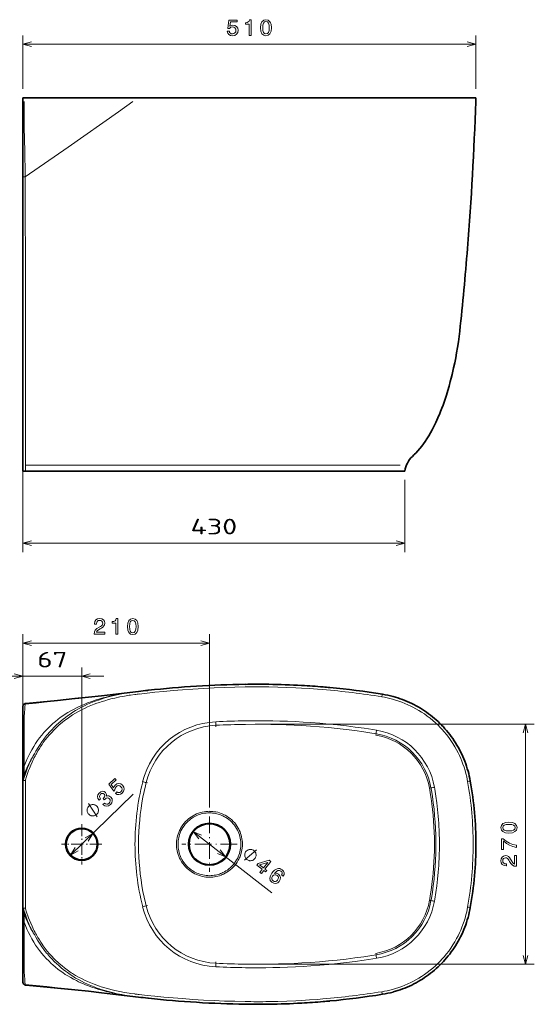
# Model space of a CAD drawing. Extents: x 16 to 393, y 34 to 263.
# Tile 2 of 3: x 154 to 270, y 34 to 256. Entities that reach past the tile are written whole.
import ezdxf
from ezdxf.enums import TextEntityAlignment as Align

# ---------------------------------------------------------------- set-up
doc = ezdxf.new("R2010")
doc.units = 0
doc.linetypes.add('DASHDOT', pattern=[18.5, 12, -3, 0.5, -3])
doc.layers.get('0').update_dxf_attribs({"lineweight": 13})
doc.styles.get("Standard").update_dxf_attribs({"font": 'isocp.shx'})

# ---------------------------------------------------------------- blocks, each defined once
blk = doc.blocks.new('BLOCK23')
at = {"color": 7, "lineweight": 13}
for p, q in [((155.11, 76.31), (155.11, 96.54)), ((168.35, 63.29), (168.35, 96.54)), ((150.11, 94.54), (173.35, 94.54))]:
    blk.add_line(p, q, dxfattribs=at)
for points in [[(153.18, 94.02), (155.11, 94.54), (153.18, 95.06)], [(170.28, 95.06), (168.35, 94.54), (170.28, 94.02)]]:
    blk.add_lwpolyline(points, dxfattribs=at)
blk.add_text('67', height=3.5, dxfattribs=at).set_placement((158.34, 96.54), (165.12, 96.54), align=Align.FIT)
blk = doc.blocks.new('BLOCK27')
at = {"color": 7, "lineweight": 13, "ltscale": 0.47101}
blk.add_line((155.11, 141.33), (155.11, 122.49), dxfattribs=at)
at = {"color": 7, "lineweight": 13, "ltscale": 0.406203}
blk.add_line((241.09, 138.73), (241.09, 122.49), dxfattribs=at)
at = {"color": 7, "lineweight": 13}
blk.add_line((155.11, 124.49), (241.09, 124.49), dxfattribs=at)
for points in [[(157.04, 125), (155.11, 124.49), (157.04, 123.97)], [(239.16, 123.97), (241.09, 124.49), (239.16, 125)]]:
    blk.add_lwpolyline(points, dxfattribs=at)
blk.add_text('430', height=3.5, dxfattribs=at).set_placement((192.85, 126.49), (203.36, 126.49), align=Align.FIT)

msp = doc.modelspace()

# ---------------------------------------------------------------- linework, layer by layer
at = {"color": 7, "lineweight": 13, "ltscale": 0.301789}
for p, q in [((154.89, 240.27), (154.89, 252.34)), ((256.9, 240.27), (256.9, 252.34))]:
    msp.add_line(p, q, dxfattribs=at)
at = {"color": 7, "lineweight": 13}
for p, q in [((154.89, 250.34), (256.9, 250.34)), ((239.82, 155.63), (155.61, 155.63)), ((154.89, 72.27), (154.89, 117.55)), ((196.9, 78.52), (196.9, 117.55)), ((154.89, 115.55), (196.9, 115.55)), ((154.89, 72.27), (154.89, 109.55)), ((207.8, 97.27), (270.05, 97.27)), ((207.8, 97.27), (270.05, 97.27)), ((268.05, 43.28), (268.05, 97.27)), ((193.27, 73.1), (210.96, 59.32)), ((207.8, 43.28), (270.05, 43.28))]:
    msp.add_line(p, q, dxfattribs=at)
at = {"color": 7, "lineweight": 35}
for p, q in [((154.89, 238.27), (256.9, 238.27)), ((154.89, 220.46), (154.89, 158.53)), ((154.89, 154.27), (238.89, 154.27)), ((238.89, 154.27), (155.49, 154.27)), ((214.89, 154.27), (155.49, 154.27)), ((214.89, 154.27), (238.89, 154.27))]:
    msp.add_line(p, q, dxfattribs=at)
at = {"color": 7, "lineweight": 35, "ltscale": 0.036473}
msp.add_line((154.89, 236.81), (154.89, 238.27), dxfattribs=at)
at = {"color": 7, "lineweight": 35, "ltscale": 0.021171}
msp.add_line((256.87, 237.42), (256.9, 238.27), dxfattribs=at)
at = {"color": 7, "lineweight": 35, "ltscale": 0.411931}
msp.add_line((154.89, 220.46), (154.89, 236.94), dxfattribs=at)
at = {"color": 7, "lineweight": 35, "ltscale": 0.041574}
msp.add_line((154.89, 156.86), (154.89, 158.53), dxfattribs=at)
at = {"color": 7, "lineweight": 35, "ltscale": 0.00917}
msp.add_line((154.89, 158.53), (154.89, 158.16), dxfattribs=at)
at = {"color": 7, "lineweight": 35, "ltscale": 0.036585}
msp.add_line((154.89, 155.4), (154.89, 156.86), dxfattribs=at)
at = {"color": 7, "lineweight": 35, "ltscale": 0.028221}
msp.add_line((154.89, 155.4), (154.89, 154.27), dxfattribs=at)
at = {"color": 7, "lineweight": 13, "ltscale": 4.35695e-05}
msp.add_line((155.47, 156.42), (155.47, 156.43), dxfattribs=at)
at = {"color": 7, "lineweight": 13, "ltscale": 0.028221}
msp.add_line((155.49, 155.4), (155.49, 154.27), dxfattribs=at)
at = {"color": 7, "lineweight": 35, "ltscale": 0.015}
msp.add_line((155.49, 154.27), (154.89, 154.27), dxfattribs=at)
at = {"color": 7, "lineweight": 13, "ltscale": 2.13623e-05}
msp.add_line((161.48, 154.27), (161.48, 154.27), dxfattribs=at)
at = {"color": 7, "lineweight": 35, "ltscale": 0.049455}
msp.add_line((238.89, 154.27), (240.87, 154.27), dxfattribs=at)
at = {"color": 7, "lineweight": 35, "ltscale": 0.012329}
msp.add_line((240.87, 154.27), (240.98, 154.75), dxfattribs=at)
at = {"color": 7, "lineweight": 13, "ltscale": 0.000726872}
msp.add_line((179.67, 104.53), (179.7, 104.53), dxfattribs=at)
at = {"color": 7, "lineweight": 13, "ltscale": 0.007566}
for p, q in [((180, 104.57), (179.7, 104.53)), ((180, 35.98), (179.7, 36.01))]:
    msp.add_line(p, q, dxfattribs=at)
at = {"color": 7, "lineweight": 35, "ltscale": 2.40326e-05}
msp.add_line((180.89, 104.67), (180.89, 104.67), dxfattribs=at)
at = {"color": 7, "lineweight": 35, "ltscale": 0.001192}
msp.add_line((183.01, 104.91), (183.06, 104.92), dxfattribs=at)
at = {"color": 7, "lineweight": 35, "ltscale": 0.002584}
for p, q in [((183.16, 104.93), (183.06, 104.92)), ((183.16, 35.62), (183.06, 35.63))]:
    msp.add_line(p, q, dxfattribs=at)
at = {"color": 7, "lineweight": 35, "ltscale": 0.000561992}
for p, q in [((217.66, 106.02), (217.69, 106.02)), ((217.66, 34.52), (217.69, 34.52))]:
    msp.add_line(p, q, dxfattribs=at)
at = {"color": 7, "lineweight": 35, "ltscale": 0.00015741}
msp.add_line((217.69, 106.02), (217.69, 106.02), dxfattribs=at)
at = {"color": 7, "lineweight": 35, "ltscale": 9.42387e-05}
msp.add_line((222.52, 105.68), (222.51, 105.68), dxfattribs=at)
at = {"color": 7, "lineweight": 35, "ltscale": 0.000863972}
msp.add_line((224.02, 105.55), (223.99, 105.55), dxfattribs=at)
at = {"color": 7, "lineweight": 35, "ltscale": 0.000397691}
msp.add_line((224.04, 105.55), (224.02, 105.55), dxfattribs=at)
at = {"color": 7, "lineweight": 35, "ltscale": 0.338271}
for p, q in [((154.89, 101.23), (154.89, 87.7)), ((154.89, 39.31), (154.89, 52.84))]:
    msp.add_line(p, q, dxfattribs=at)
at = {"color": 7, "lineweight": 13, "ltscale": 0.008008}
for p, q in [((198.35, 97.05), (198.36, 96.73)), ((198.35, 43.5), (198.36, 43.82))]:
    msp.add_line(p, q, dxfattribs=at)
at = {"color": 7, "lineweight": 13, "ltscale": 0.008349}
for p, q in [((234.42, 95.15), (234.36, 94.82)), ((234.42, 45.39), (234.36, 45.72))]:
    msp.add_line(p, q, dxfattribs=at)
at = {"color": 7, "lineweight": 35, "ltscale": 0.000174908}
msp.add_line((154.89, 88.94), (154.89, 88.95), dxfattribs=at)
at = {"color": 7, "lineweight": 35, "ltscale": 0.000284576}
for p, q in [((154.89, 88.93), (154.89, 88.94)), ((154.89, 51.6), (154.89, 51.62))]:
    msp.add_line(p, q, dxfattribs=at)
at = {"color": 7, "lineweight": 35, "ltscale": 0.027003}
for p, q in [((154.89, 88.93), (154.89, 87.85)), ((154.89, 51.62), (154.89, 52.7))]:
    msp.add_line(p, q, dxfattribs=at)
at = {"color": 7, "lineweight": 35, "ltscale": 0.416831}
for p, q in [((154.89, 71.17), (154.89, 87.85)), ((154.89, 52.7), (154.89, 69.37))]:
    msp.add_line(p, q, dxfattribs=at)
at = {"color": 7, "lineweight": 35, "ltscale": 0.046978}
for p, q in [((154.89, 87.7), (154.89, 85.82)), ((154.89, 52.84), (154.89, 54.72))]:
    msp.add_line(p, q, dxfattribs=at)
at = {"color": 7, "lineweight": 13, "ltscale": 0.000795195}
for p, q in [((155.15, 87.81), (155.18, 87.82)), ((155.15, 52.73), (155.18, 52.73))]:
    msp.add_line(p, q, dxfattribs=at)
at = {"color": 7, "lineweight": 13, "ltscale": 0.00218}
for p, q in [((155.18, 87.9), (155.18, 87.82)), ((155.18, 52.64), (155.18, 52.73))]:
    msp.add_line(p, q, dxfattribs=at)
at = {"color": 7, "lineweight": 35, "ltscale": 0.005935}
for p, q in [((154.89, 85.82), (154.89, 85.59)), ((154.89, 54.72), (154.89, 54.96))]:
    msp.add_line(p, q, dxfattribs=at)
at = {"color": 7, "lineweight": 35, "ltscale": 0.001602}
for p, q in [((154.89, 85.59), (154.89, 85.52)), ((154.89, 54.96), (154.89, 55.02))]:
    msp.add_line(p, q, dxfattribs=at)
at = {"color": 7, "lineweight": 35, "ltscale": 0.004702}
for p, q in [((154.89, 85.34), (154.89, 85.52)), ((154.89, 55.21), (154.89, 55.02))]:
    msp.add_line(p, q, dxfattribs=at)
at = {"color": 7, "lineweight": 35, "ltscale": 0.003461}
for p, q in [((154.89, 85.2), (154.89, 85.34)), ((154.89, 55.35), (154.89, 55.21))]:
    msp.add_line(p, q, dxfattribs=at)
at = {"color": 7, "lineweight": 35, "ltscale": 0.013875}
for p, q in [((154.9, 84.64), (154.89, 85.2)), ((154.9, 55.9), (154.89, 55.35))]:
    msp.add_line(p, q, dxfattribs=at)
at = {"color": 7, "lineweight": 13, "ltscale": 0.014882}
for p, q in [((155.49, 84.64), (154.9, 84.64)), ((155.49, 55.9), (154.9, 55.9))]:
    msp.add_line(p, q, dxfattribs=at)
at = {"color": 7, "lineweight": 13, "ltscale": 0.004515}
for p, q in [((155.06, 85.46), (155.09, 85.64)), ((155.06, 55.08), (155.09, 54.9))]:
    msp.add_line(p, q, dxfattribs=at)
at = {"color": 7, "lineweight": 13, "ltscale": 0.00061415}
msp.add_line((155.06, 85.46), (155.08, 85.45), dxfattribs=at)
at = {"color": 7, "lineweight": 13, "ltscale": 0.007338}
for p, q in [((155.14, 85.93), (155.09, 85.64)), ((155.14, 54.61), (155.09, 54.9))]:
    msp.add_line(p, q, dxfattribs=at)
at = {"color": 7, "lineweight": 13, "ltscale": 0.007851}
for p, q in [((182.64, 84.15), (182.94, 84.07)), ((182.64, 56.4), (182.94, 56.47))]:
    msp.add_line(p, q, dxfattribs=at)
at = {"color": 7, "lineweight": 13, "ltscale": 0.00847}
for p, q in [((246.78, 82.95), (246.45, 82.89)), ((246.78, 57.59), (246.45, 57.65))]:
    msp.add_line(p, q, dxfattribs=at)
at = {"color": 7, "lineweight": 13, "ltscale": 0.492111}
msp.add_line((165.62, 67.83), (179.73, 81.56), dxfattribs=at)
at = {"color": 7, "lineweight": 13, "ltscale": 0.089233}
for p, q in [((171.59, 76.43), (169.66, 79.43)), ((204.77, 66.68), (207.47, 69.01))]:
    msp.add_line(p, q, dxfattribs=at)
at = {"color": 7, "linetype": 'DASHDOT', "lineweight": 13, "ltscale": 0.312159}
for p, q in [((196.9, 76.52), (196.9, 64.03)), ((203.15, 70.27), (190.66, 70.27))]:
    msp.add_line(p, q, dxfattribs=at)
at = {"color": 7, "linetype": 'DASHDOT', "lineweight": 13, "ltscale": 0.227501}
for p, q in [((168.13, 74.82), (168.13, 65.72)), ((172.68, 70.27), (163.58, 70.27))]:
    msp.add_line(p, q, dxfattribs=at)
at = {"color": 7, "lineweight": 35, "ltscale": 0.022564}
for p in [(154.89, 71.17), (154.89, 69.37)]:
    msp.add_line(p, (154.89, 70.27), dxfattribs=at)
at = {"color": 7, "lineweight": 13, "ltscale": 2.5177e-05}
msp.add_line((256.3, 70.27), (256.3, 70.27), dxfattribs=at)
msp.add_line((256.3, 70.27), (256.3, 70.27), dxfattribs=at)
at = {"color": 7, "lineweight": 35, "ltscale": 2.19345e-05}
msp.add_line((256.9, 70.27), (256.9, 70.27), dxfattribs=at)
at = {"color": 7, "lineweight": 35, "ltscale": 2.86102e-05}
msp.add_line((256.9, 70.27), (256.9, 70.27), dxfattribs=at)
at = {"color": 7, "lineweight": 13, "ltscale": 0.00061411}
msp.add_line((155.06, 55.08), (155.08, 55.09), dxfattribs=at)
at = {"color": 7, "lineweight": 35, "ltscale": 0.000175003}
msp.add_line((154.89, 51.6), (154.89, 51.6), dxfattribs=at)
at = {"color": 7, "lineweight": 13, "ltscale": 0.00072686}
msp.add_line((179.67, 36.02), (179.7, 36.01), dxfattribs=at)
at = {"color": 7, "lineweight": 35, "ltscale": 2.39372e-05}
msp.add_line((180.89, 35.87), (180.89, 35.87), dxfattribs=at)
at = {"color": 7, "lineweight": 35, "ltscale": 0.001191}
msp.add_line((183.01, 35.63), (183.06, 35.63), dxfattribs=at)
at = {"color": 7, "lineweight": 35, "ltscale": 0.000157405}
msp.add_line((217.69, 34.52), (217.69, 34.52), dxfattribs=at)
at = {"color": 7, "lineweight": 35, "ltscale": 9.42404e-05}
msp.add_line((222.52, 34.86), (222.51, 34.86), dxfattribs=at)
at = {"color": 7, "lineweight": 35, "ltscale": 0.000863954}
msp.add_line((224.02, 34.99), (223.99, 34.99), dxfattribs=at)
at = {"color": 7, "lineweight": 35, "ltscale": 0.000397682}
msp.add_line((224.04, 34.99), (224.02, 34.99), dxfattribs=at)
at = {"color": 7, "lineweight": 13}
for points in [[(200.91, 253.25), (201.02, 252.84), (201.27, 252.52), (201.63, 252.32), (202.1, 252.24), (202.6, 252.33), (203, 252.58), (203.26, 252.97), (203.35, 253.48), (203.27, 253.95), (203.02, 254.31), (202.64, 254.55), (202.16, 254.64), (201.78, 254.58), (201.48, 254.41), (201.63, 255.35), (203.16, 255.35), (203.16, 255.77), (201.29, 255.77), (201.01, 253.91), (201.41, 253.91), (201.71, 254.15), (202.08, 254.23), (202.4, 254.18), (202.65, 254.02), (202.81, 253.77), (202.86, 253.45), (202.81, 253.13), (202.64, 252.89), (202.4, 252.73), (202.08, 252.67), (201.81, 252.71), (201.61, 252.83), (201.45, 253.01), (201.38, 253.25)], [(205.81, 252.34), (206.26, 252.34), (206.26, 255.87), (205.92, 255.87), (205.83, 255.56), (205.65, 255.35), (205.37, 255.23), (204.99, 255.19), (204.99, 254.83), (205.81, 254.83)], [(208.42, 254.05), (208.49, 253.26), (208.73, 252.69), (209.11, 252.35), (209.63, 252.24), (210.15, 252.35), (210.53, 252.69), (210.76, 253.26), (210.84, 254.05), (210.76, 254.84), (210.67, 255.15), (210.53, 255.41), (210.15, 255.75), (209.63, 255.87), (209.11, 255.75), (208.73, 255.4), (208.49, 254.84)], [(208.9, 254.05), (208.94, 254.66), (209.07, 255.1), (209.29, 255.36), (209.63, 255.45), (209.97, 255.36), (210.19, 255.1), (210.32, 254.66), (210.36, 254.05), (210.32, 253.44), (210.19, 253), (209.97, 252.74), (209.63, 252.65), (209.29, 252.74), (209.07, 253), (208.94, 253.44)], [(170.93, 117.55), (173.34, 117.55), (173.34, 117.98), (171.44, 117.98), (171.54, 118.22), (171.72, 118.42), (172.28, 118.78), (172.58, 118.93), (172.91, 119.14), (173.15, 119.4), (173.29, 119.69), (173.34, 120.03), (173.25, 120.46), (173.01, 120.79), (172.65, 121), (172.18, 121.08), (171.7, 120.99), (171.33, 120.75), (171.09, 120.38), (171.01, 119.88), (171.01, 119.81), (171.47, 119.81), (171.47, 119.85), (171.52, 120.19), (171.65, 120.44), (171.87, 120.6), (172.16, 120.66), (172.45, 120.61), (172.67, 120.48), (172.81, 120.28), (172.86, 120.04), (172.82, 119.81), (172.73, 119.61), (172.57, 119.44), (172.34, 119.29), (172.05, 119.12), (171.55, 118.81), (171.2, 118.48), (171, 118.08), (170.93, 117.57)], [(175.81, 117.55), (176.27, 117.55), (176.27, 121.08), (175.92, 121.08), (175.83, 120.77), (175.65, 120.56), (175.37, 120.44), (174.99, 120.4), (174.99, 120.04), (175.81, 120.04)], [(178.42, 119.26), (178.49, 118.47), (178.73, 117.9), (179.11, 117.56), (179.63, 117.45), (180.15, 117.56), (180.53, 117.9), (180.76, 118.47), (180.84, 119.26), (180.76, 120.05), (180.67, 120.36), (180.53, 120.62), (180.15, 120.96), (179.63, 121.08), (179.11, 120.96), (178.73, 120.61), (178.49, 120.05)], [(178.9, 119.26), (178.94, 119.87), (179.07, 120.31), (179.3, 120.57), (179.63, 120.66), (179.97, 120.57), (180.19, 120.31), (180.32, 119.87), (180.36, 119.26), (180.32, 118.65), (180.19, 118.21), (179.97, 117.95), (179.63, 117.86), (179.3, 117.95), (179.07, 118.21), (178.94, 118.65)], [(175.72, 81.71), (176.08, 81.5), (176.49, 81.44), (176.89, 81.54), (177.27, 81.81), (177.57, 82.23), (177.69, 82.69), (177.59, 83.15), (177.31, 83.58), (176.92, 83.85), (176.49, 83.95), (176.06, 83.85), (175.64, 83.57), (175.42, 83.27), (175.32, 82.94), (174.77, 83.72), (175.86, 84.79), (175.58, 85.08), (174.24, 83.78), (175.33, 82.25), (175.62, 82.54), (175.66, 82.91), (175.87, 83.23), (176.14, 83.42), (176.43, 83.47), (176.72, 83.41), (176.98, 83.22), (177.16, 82.95), (177.22, 82.66), (177.15, 82.38), (176.96, 82.11), (176.74, 81.95), (176.51, 81.89), (176.28, 81.92), (176.05, 82.04)], [(172.89, 79.23), (172.92, 79.2), (173.31, 78.91), (173.74, 78.82), (174.17, 78.91), (174.58, 79.2), (174.9, 79.62), (175.02, 80.06), (174.96, 80.48), (174.71, 80.87), (174.47, 81.06), (174.22, 81.15), (173.96, 81.16), (173.69, 81.09), (173.74, 81.51), (173.52, 81.91), (173.19, 82.14), (172.83, 82.2), (172.44, 82.08), (172.05, 81.79), (171.78, 81.42), (171.69, 81.02), (171.77, 80.61), (172.04, 80.22), (172.07, 80.19), (172.39, 80.51), (172.19, 80.77), (172.13, 81.02), (172.18, 81.27), (172.36, 81.52), (172.57, 81.67), (172.78, 81.73), (172.99, 81.69), (173.18, 81.55), (173.32, 81.34), (173.35, 81.14), (173.27, 80.92), (173.08, 80.7), (172.94, 80.56), (173.22, 80.28), (173.39, 80.46), (173.65, 80.65), (173.9, 80.72), (174.14, 80.68), (174.36, 80.53), (174.52, 80.28), (174.57, 80.03), (174.49, 79.77), (174.31, 79.52), (174.04, 79.33), (173.77, 79.28), (173.5, 79.35), (173.23, 79.55)], [(171.55, 78.83), (171.46, 78.91), (171.26, 79.04), (171.1, 79.12), (170.97, 79.16), (170.77, 79.21), (170.52, 79.21), (170.31, 79.17), (170.19, 79.13), (170.02, 79.05), (169.81, 78.93), (169.73, 78.85), (169.65, 78.77), (169.52, 78.57), (169.44, 78.4), (169.39, 78.28), (169.35, 78.07), (169.34, 77.82), (169.38, 77.62), (169.42, 77.49), (169.5, 77.33), (169.62, 77.12), (169.71, 77.04), (169.79, 76.95), (169.99, 76.83), (170.15, 76.74), (170.28, 76.7), (170.48, 76.65), (170.73, 76.65), (170.94, 76.69), (171.06, 76.73), (171.23, 76.81), (171.44, 76.93), (171.52, 77.01), (171.6, 77.09), (171.73, 77.3), (171.81, 77.46), (171.86, 77.58), (171.9, 77.79), (171.91, 78.04), (171.87, 78.24), (171.83, 78.37), (171.75, 78.53), (171.63, 78.74)], [(264.34, 72.79), (265.14, 72.87), (265.7, 73.11), (266.04, 73.48), (266.16, 74.01), (266.04, 74.53), (265.7, 74.91), (265.14, 75.14), (264.34, 75.22), (263.56, 75.14), (263.25, 75.04), (262.99, 74.91), (262.65, 74.53), (262.53, 74.01), (262.65, 73.48), (262.99, 73.11), (263.56, 72.87)], [(264.34, 73.28), (263.73, 73.32), (263.3, 73.44), (263.04, 73.67), (262.95, 74.01), (263.04, 74.34), (263.3, 74.57), (263.73, 74.69), (264.34, 74.73), (264.96, 74.69), (265.4, 74.57), (265.66, 74.34), (265.74, 74.01), (265.66, 73.67), (265.4, 73.44), (264.96, 73.32)], [(266.05, 69.57), (266.05, 70.08), (265.22, 70.25), (264.45, 70.54), (263.72, 70.95), (263.05, 71.49), (262.63, 71.49), (262.63, 69.09), (263.09, 69.09), (263.09, 71.01), (263.77, 70.45), (264.48, 70.04), (265.24, 69.74)], [(207.13, 67.05), (207.21, 67.14), (207.3, 67.36), (207.36, 67.54), (207.39, 67.67), (207.41, 67.88), (207.38, 68.12), (207.31, 68.32), (207.25, 68.44), (207.15, 68.59), (207, 68.78), (206.91, 68.85), (206.82, 68.93), (206.6, 69.02), (206.42, 69.08), (206.3, 69.11), (206.09, 69.13), (205.84, 69.09), (205.64, 69.03), (205.52, 68.97), (205.37, 68.87), (205.18, 68.72), (205.11, 68.63), (205.04, 68.54), (204.94, 68.32), (204.88, 68.14), (204.85, 68.02), (204.84, 67.81), (204.87, 67.56), (204.93, 67.36), (204.99, 67.24), (205.09, 67.09), (205.24, 66.9), (205.33, 66.83), (205.43, 66.76), (205.64, 66.66), (205.82, 66.6), (205.95, 66.57), (206.16, 66.56), (206.4, 66.59), (206.6, 66.65), (206.72, 66.71), (206.87, 66.81), (207.06, 66.96)], [(208.26, 63.95), (208.62, 63.67), (209.15, 64.36), (209.55, 64.05), (209.8, 64.37), (209.4, 64.68), (210.73, 66.38), (210.36, 66.66), (207.86, 65.93), (207.58, 65.58), (208.8, 64.64)], [(266.05, 65.31), (266.05, 67.71), (265.62, 67.71), (265.62, 65.81), (265.38, 65.92), (265.19, 66.1), (264.83, 66.66), (264.68, 66.95), (264.46, 67.29), (264.21, 67.52), (263.91, 67.66), (263.57, 67.71), (263.15, 67.63), (262.82, 67.39), (262.6, 67.03), (262.53, 66.56), (262.61, 66.07), (262.85, 65.7), (263.23, 65.47), (263.73, 65.39), (263.8, 65.39), (263.8, 65.85), (263.76, 65.85), (263.42, 65.89), (263.16, 66.03), (263, 66.24), (262.95, 66.53), (263, 66.82), (263.12, 67.04), (263.32, 67.18), (263.57, 67.23), (263.8, 67.2), (264, 67.1), (264.17, 66.94), (264.32, 66.72), (264.48, 66.42), (264.79, 65.93), (265.13, 65.58), (265.53, 65.37), (266.04, 65.31)], [(208.17, 65.64), (210.01, 66.19), (209.04, 64.96)], [(213.52, 63.1), (213.69, 63.48), (213.7, 63.86), (213.55, 64.22), (213.24, 64.54), (212.99, 64.7), (212.72, 64.78), (212.45, 64.8), (212.16, 64.74), (211.87, 64.61), (211.58, 64.42), (211.28, 64.14), (210.98, 63.8), (210.61, 63.19), (210.48, 62.63), (210.6, 62.14), (210.97, 61.72), (211.41, 61.49), (211.85, 61.45), (212.27, 61.59), (212.63, 61.91), (212.86, 62.34), (212.9, 62.78), (212.76, 63.18), (212.46, 63.52), (212.02, 63.73), (211.56, 63.72), (211.96, 64.11), (212.33, 64.33), (212.67, 64.36), (212.99, 64.22), (213.17, 64.03), (213.25, 63.83), (213.25, 63.61), (213.15, 63.39)], [(212.24, 62.21), (212, 61.99), (211.74, 61.89), (211.46, 61.9), (211.21, 62.03), (211.01, 62.26), (210.92, 62.52), (210.96, 62.8), (211.12, 63.08), (211.35, 63.29), (211.61, 63.4), (211.88, 63.37), (212.16, 63.22), (212.34, 63.01), (212.42, 62.76), (212.39, 62.49)]]:
    msp.add_lwpolyline(points, close=True, dxfattribs=at)
for points in [[(156.83, 250.86), (154.89, 250.34), (156.83, 249.82)], [(254.97, 249.82), (256.9, 250.34), (254.97, 250.86)], [(155.43, 220.47), (155.4, 222.6), (155.36, 224.71), (155.32, 226.18), (155.25, 229), (155.19, 231.61), (155.17, 233.06), (155.16, 235.05), (155.17, 236.25), (155.18, 237.42)], [(155.43, 220.47), (165.08, 227.21), (176.42, 235.15), (179.67, 237.42)], [(154.89, 220.46), (154.9, 220.46), (154.91, 220.46), (155.02, 220.47), (155.43, 220.47)], [(155.43, 220.47), (155.43, 213.79), (155.44, 200.49), (155.45, 180.74), (155.44, 166.21), (155.44, 164.03), (155.44, 160.89), (155.44, 158.79), (155.47, 156.43)], [(156.83, 116.07), (154.89, 115.55), (156.83, 115.03)], [(194.97, 115.03), (196.9, 115.55), (194.97, 116.07)], [(155.18, 87.82), (155.48, 88.59), (155.8, 89.35), (156.14, 90.1), (156.51, 90.84), (156.9, 91.56), (157.32, 92.27), (157.76, 92.96), (158.2, 93.6), (158.66, 94.22), (159.14, 94.82), (159.64, 95.41), (160.15, 95.98), (160.7, 96.54), (161.27, 97.09), (161.66, 97.44), (162.2, 97.91), (162.75, 98.35), (163.3, 98.77), (163.86, 99.17), (164.43, 99.55), (165.02, 99.92), (165.65, 100.28), (166.28, 100.63), (166.93, 100.96), (167.44, 101.21), (167.96, 101.45), (168.5, 101.69), (168.97, 101.88), (169.45, 102.07), (170.4, 102.42), (171.38, 102.75), (172, 102.95), (172.63, 103.13), (173.65, 103.41), (174.67, 103.66), (175.69, 103.88), (176.73, 104.08), (177.46, 104.21), (178.2, 104.33), (178.95, 104.43), (179.7, 104.53)], [(155.43, 101.83), (157.84, 102.06), (160.25, 102.31), (162.66, 102.56), (165.08, 102.82), (167.5, 103.08), (172.35, 103.64), (176.42, 104.13), (179.67, 104.53)], [(180, 104.57), (178.93, 104.42), (178.13, 104.29), (177.18, 104.13), (176.1, 103.91), (175.05, 103.66), (174.18, 103.44), (173.32, 103.2), (172.5, 102.94), (171.9, 102.74), (171.42, 102.57), (170.95, 102.39), (170.2, 102.09), (169.47, 101.77), (168.78, 101.45), (168.1, 101.11), (167.42, 100.74), (166.77, 100.37), (166.14, 99.98), (165.53, 99.58), (164.92, 99.16), (164.48, 98.83), (163.99, 98.45), (163.51, 98.05), (162.89, 97.52), (162.55, 97.21), (161.96, 96.65), (161.39, 96.06), (160.89, 95.52), (160.41, 94.96), (160.24, 94.76), (159.76, 94.15), (159.6, 93.94), (159.16, 93.35), (158.75, 92.74), (158.45, 92.28), (158.16, 91.82), (157.8, 91.2), (157.48, 90.61)], [(181.1, 104.09), (182.88, 104.29), (184.59, 104.47), (186.65, 104.68), (188.72, 104.86), (190.8, 105.02), (193.18, 105.19), (195.57, 105.34), (197.93, 105.46), (200.29, 105.55), (202.64, 105.62), (204.91, 105.67)], [(210.25, 105.68), (212.3, 105.64), (214.34, 105.57), (216.38, 105.49), (217.61, 105.42), (219.43, 105.31), (221.25, 105.18), (222.45, 105.09)], [(155.43, 101.83), (155.43, 101.93), (155.44, 101.95)], [(180.07, 103.97), (179.14, 103.85), (178.81, 103.8), (177.75, 103.62), (176.69, 103.42), (175.61, 103.19), (175.02, 103.05), (174.18, 102.83), (173.33, 102.59), (172.51, 102.34), (172.11, 102.21), (171.52, 102), (170.94, 101.79), (170.17, 101.49), (169.45, 101.18), (168.74, 100.85), (168.06, 100.51), (167.39, 100.16), (166.74, 99.78), (166.09, 99.38), (165.77, 99.18), (165.15, 98.76), (164.85, 98.54), (164.27, 98.11), (163.7, 97.66), (163.09, 97.13), (162.68, 96.76), (162.41, 96.51), (161.88, 95.99), (161.37, 95.46), (160.89, 94.92), (160.37, 94.31), (159.92, 93.74), (159.49, 93.15), (159.2, 92.74), (158.92, 92.32), (158.59, 91.81), (158.28, 91.29), (157.92, 90.65), (157.8, 90.44)], [(235.75, 103.45), (235.82, 103.88), (235.85, 104.04), (235.85, 104.05)], [(238.1, 102.95), (238.82, 102.74), (239.52, 102.51), (240.22, 102.26), (240.91, 101.99), (241.6, 101.69), (242.27, 101.37), (242.72, 101.15), (243.38, 100.79), (244.03, 100.41), (244.67, 100.02), (245.29, 99.6), (245.94, 99.13), (246.58, 98.64), (247.19, 98.13), (247.79, 97.6), (248.37, 97.05), (248.84, 96.58), (249.3, 96.09), (249.74, 95.59), (250.26, 94.96), (250.77, 94.31), (251.25, 93.63), (251.71, 92.94), (252.15, 92.23), (252.56, 91.49), (252.88, 90.88), (253.19, 90.25), (253.48, 89.61), (253.75, 88.96), (253.99, 88.31), (254.24, 87.6), (254.46, 86.89), (254.66, 86.18), (254.83, 85.46), (254.94, 84.93), (255.04, 84.4)], [(155.43, 101.83), (155.42, 101.8), (155.39, 101.68), (155.35, 101.3), (155.29, 100.66), (155.24, 99.91), (155.2, 98.99), (155.18, 97.74), (155.16, 96.34), (155.16, 94.98), (155.17, 92.07), (155.18, 87.9)], [(198.31, 97.84), (198.33, 97.28), (198.35, 97.05), (198.35, 97.05)], [(234.54, 95.94), (233.71, 96.08), (231.72, 96.37), (229.73, 96.65), (227.74, 96.9), (225.75, 97.13), (223.75, 97.33), (221.75, 97.51), (219.75, 97.66), (217.99, 97.77), (216.24, 97.87), (214.49, 97.95), (212.73, 98.01), (211.17, 98.05), (209.61, 98.07), (208.05, 98.08), (206.88, 98.07), (205.03, 98.05)], [(234.42, 95.15), (233.03, 95.37), (231.64, 95.58), (229.66, 95.85), (227.67, 96.1), (225.68, 96.33), (223.69, 96.53), (221.69, 96.71), (219.69, 96.86), (217.69, 96.99), (215.94, 97.08), (214.19, 97.16), (212.44, 97.22), (210.69, 97.25), (209.52, 97.27), (208.35, 97.28), (207.18, 97.28), (205.05, 97.25)], [(234.54, 95.94), (234.45, 95.39), (234.42, 95.16), (234.42, 95.15)], [(268.57, 95.33), (268.05, 97.27), (267.54, 95.33)], [(156.74, 89.28), (156.33, 88.39), (156.14, 87.93), (155.95, 87.48), (155.78, 87.03), (155.61, 86.58), (155.45, 86.12), (155.18, 85.3), (155.02, 84.82), (154.98, 84.7)], [(156.74, 89.28), (156.56, 88.93), (156.28, 88.37), (156.01, 87.8), (155.67, 87.01), (155.34, 86.19), (155.08, 85.45)], [(157.48, 90.61), (157.2, 90.18), (156.94, 89.74), (156.69, 89.3), (156.45, 88.86), (156.2, 88.39), (155.97, 87.9), (155.74, 87.41), (155.52, 86.9), (155.22, 86.17), (155.14, 85.93)], [(157.12, 89.1), (156.95, 88.74), (156.64, 88.04), (156.35, 87.34), (156.17, 86.87), (155.99, 86.39), (155.77, 85.75), (155.64, 85.32), (155.55, 85.02), (155.51, 84.77), (155.49, 84.64)], [(155.15, 87.81), (155.1, 87.62), (155.05, 87.42), (155, 87.13), (154.96, 86.83), (154.92, 86.43), (154.9, 86.03), (154.9, 85.84)], [(154.98, 84.7), (155.01, 84.97), (155.02, 85.04), (155.03, 85.22), (155.03, 85.33)], [(155.49, 84.64), (155.49, 82.41), (155.49, 80.02), (155.49, 77.51), (155.49, 70.8), (155.49, 70.27)], [(182.64, 84.15), (182.47, 83.46), (182.19, 82.18), (181.93, 80.89), (181.7, 79.6), (181.5, 78.3), (181.33, 77), (181.19, 75.69), (181.08, 74.38), (181, 73.07), (180.95, 71.76), (180.93, 70.45), (180.93, 70.27)], [(246.45, 82.89), (246.51, 82.54), (246.63, 81.84), (246.82, 80.6), (246.99, 79.35), (247.13, 78.09), (247.26, 76.83), (247.37, 75.56), (247.45, 74.3), (247.51, 73.02), (247.55, 71.75), (247.56, 70.27)], [(247.9, 70.27), (247.9, 70.91), (247.87, 72.36), (247.81, 73.81), (247.73, 75.27), (247.61, 76.71), (247.47, 78.16), (247.3, 79.6), (247.09, 81.04), (246.87, 82.48), (246.78, 82.95)], [(248.69, 70.27), (248.68, 71.47), (248.66, 72.49), (248.62, 73.51), (248.58, 74.27), (248.54, 75.04), (248.48, 75.8), (248.42, 76.57), (248.27, 78.09), (248.09, 79.61), (247.88, 81.13), (247.64, 82.64), (247.56, 83.09)], [(196.9, 77.69), (196.51, 77.67), (196.12, 77.64), (195.73, 77.59), (195.28, 77.5), (194.85, 77.39), (194.42, 77.25), (194.01, 77.09), (193.61, 76.91), (193.22, 76.7), (192.85, 76.47), (192.49, 76.22), (192.17, 75.97), (191.87, 75.71), (191.53, 75.37), (191.21, 75.01), (190.91, 74.63), (190.64, 74.23), (190.39, 73.81), (190.28, 73.59), (190.17, 73.37), (190.07, 73.15), (189.98, 72.92), (189.84, 72.54), (189.73, 72.16), (189.64, 71.77), (189.56, 71.38), (189.51, 70.98), (189.49, 70.78), (189.48, 70.43), (189.48, 70.27)], [(196.9, 77.34), (196.52, 77.34), (196.14, 77.3), (195.76, 77.25), (195.4, 77.19), (195.05, 77.1), (194.7, 77), (194.36, 76.88), (194.06, 76.76), (193.78, 76.62), (193.49, 76.48), (193.29, 76.36), (193.09, 76.23), (192.72, 75.99), (192.38, 75.72), (192.05, 75.43), (191.75, 75.12), (191.45, 74.79), (191.17, 74.43), (190.92, 74.06), (190.69, 73.67), (190.49, 73.26), (190.31, 72.84), (190.18, 72.47), (190.07, 72.1), (189.98, 71.72), (189.92, 71.4), (189.88, 71.08), (189.85, 70.76), (189.84, 70.42), (189.84, 70.27)], [(198.29, 77.2), (198.58, 77.14), (198.85, 77.06), (199.13, 76.98), (199.4, 76.88), (199.67, 76.77), (199.93, 76.65), (200.28, 76.48), (200.62, 76.28), (200.94, 76.07), (201.29, 75.81), (201.63, 75.52), (201.95, 75.21), (202.25, 74.89), (202.53, 74.54), (202.79, 74.18), (203.02, 73.8), (203.21, 73.46), (203.37, 73.11), (203.52, 72.74), (203.65, 72.37), (203.75, 72), (203.84, 71.62), (203.9, 71.24), (203.94, 70.85), (203.96, 70.46), (203.97, 70.27)], [(198.36, 77.55), (198.75, 77.46), (199.13, 77.35), (199.5, 77.23), (199.78, 77.12), (200.04, 77), (200.44, 76.8), (200.83, 76.58), (201.2, 76.33), (201.55, 76.06), (201.92, 75.75), (202.26, 75.41), (202.58, 75.06), (202.88, 74.68), (203.15, 74.28), (203.4, 73.86), (203.52, 73.65), (203.62, 73.43), (203.78, 73.06), (203.92, 72.69), (204.04, 72.31), (204.14, 71.92), (204.22, 71.53), (204.28, 71.14), (204.31, 70.74), (204.33, 70.27)], [(169.61, 70.99), (170.64, 72.71), (168.89, 71.74)], [(195.12, 72.32), (193.27, 73.1), (194.48, 71.5)], [(155.49, 55.9), (155.49, 58.14), (155.49, 60.53), (155.49, 63.03), (155.49, 69.75), (155.49, 70.27)], [(166.64, 69.55), (165.62, 67.83), (167.37, 68.81)], [(182.64, 56.4), (182.47, 57.08), (182.19, 58.36), (181.93, 59.65), (181.7, 60.94), (181.5, 62.24), (181.33, 63.54), (181.19, 64.85), (181.08, 66.16), (181, 67.47), (180.95, 68.78), (180.93, 70.1), (180.93, 70.27)], [(196.9, 62.86), (196.51, 62.87), (196.12, 62.9), (195.73, 62.96), (195.28, 63.04), (194.85, 63.15), (194.42, 63.29), (194.01, 63.45), (193.61, 63.64), (193.22, 63.85), (192.85, 64.08), (192.49, 64.33), (192.17, 64.57), (191.87, 64.84), (191.53, 65.17), (191.21, 65.53), (190.91, 65.92), (190.64, 66.32), (190.39, 66.74), (190.28, 66.95), (190.17, 67.17), (190.07, 67.4), (189.98, 67.63), (189.84, 68), (189.73, 68.39), (189.64, 68.77), (189.56, 69.17), (189.51, 69.57), (189.49, 69.76), (189.48, 70.12), (189.48, 70.27)], [(196.9, 63.2), (196.52, 63.21), (196.14, 63.24), (195.76, 63.29), (195.4, 63.36), (195.05, 63.44), (194.7, 63.55), (194.36, 63.67), (194.06, 63.79), (193.78, 63.92), (193.49, 64.07), (193.29, 64.19), (193.09, 64.31), (192.72, 64.56), (192.38, 64.83), (192.05, 65.11), (191.75, 65.42), (191.45, 65.76), (191.17, 66.11), (190.92, 66.49), (190.69, 66.88), (190.49, 67.29), (190.31, 67.71), (190.18, 68.07), (190.07, 68.44), (189.98, 68.83), (189.92, 69.14), (189.88, 69.46), (189.85, 69.78), (189.84, 70.13), (189.84, 70.27)], [(198.29, 63.34), (198.58, 63.4), (198.85, 63.48), (199.13, 63.57), (199.4, 63.66), (199.67, 63.77), (199.93, 63.89), (200.28, 64.07), (200.62, 64.26), (200.94, 64.47), (201.29, 64.74), (201.63, 65.02), (201.95, 65.33), (202.25, 65.66), (202.53, 66), (202.79, 66.37), (203.02, 66.75), (203.21, 67.09), (203.37, 67.44), (203.52, 67.8), (203.65, 68.17), (203.75, 68.54), (203.84, 68.92), (203.9, 69.31), (203.94, 69.69), (203.96, 70.08), (203.97, 70.27)], [(198.36, 63), (198.75, 63.09), (199.13, 63.19), (199.5, 63.32), (199.78, 63.43), (200.04, 63.55), (200.44, 63.75), (200.83, 63.97), (201.2, 64.21), (201.55, 64.48), (201.92, 64.79), (202.26, 65.13), (202.58, 65.49), (202.88, 65.87), (203.15, 66.27), (203.4, 66.68), (203.52, 66.9), (203.62, 67.12), (203.78, 67.48), (203.92, 67.85), (204.04, 68.24), (204.14, 68.62), (204.22, 69.02), (204.28, 69.41), (204.31, 69.81), (204.33, 70.27)], [(198.69, 68.22), (200.53, 67.44), (199.32, 69.04)], [(246.45, 57.65), (246.51, 58), (246.63, 58.7), (246.82, 59.95), (246.99, 61.2), (247.13, 62.46), (247.26, 63.72), (247.37, 64.98), (247.45, 66.25), (247.51, 67.52), (247.55, 68.8), (247.56, 70.27)], [(247.9, 70.27), (247.9, 69.63), (247.87, 68.18), (247.81, 66.73), (247.73, 65.28), (247.61, 63.83), (247.47, 62.38), (247.3, 60.94), (247.09, 59.5), (246.87, 58.07), (246.78, 57.59)], [(248.69, 70.27), (248.68, 69.08), (248.66, 68.06), (248.62, 67.04), (248.58, 66.27), (248.54, 65.51), (248.48, 64.74), (248.42, 63.98), (248.27, 62.45), (248.09, 60.93), (247.88, 59.41), (247.64, 57.9), (247.56, 57.45)], [(154.98, 55.85), (155.01, 55.57), (155.02, 55.51), (155.03, 55.32), (155.03, 55.22)], [(156.74, 51.26), (156.33, 52.16), (156.14, 52.61), (155.95, 53.06), (155.78, 53.51), (155.61, 53.97), (155.45, 54.43), (155.18, 55.24), (155.02, 55.73), (154.98, 55.85)], [(157.12, 51.44), (156.95, 51.8), (156.64, 52.5), (156.35, 53.21), (156.17, 53.68), (155.99, 54.15), (155.77, 54.79), (155.64, 55.22), (155.55, 55.53), (155.51, 55.77), (155.49, 55.9)], [(238.1, 37.6), (238.82, 37.8), (239.52, 38.03), (240.22, 38.28), (240.91, 38.56), (241.6, 38.85), (242.27, 39.17), (242.72, 39.4), (243.38, 39.75), (244.03, 40.13), (244.67, 40.53), (245.29, 40.95), (245.94, 41.41), (246.58, 41.9), (247.19, 42.41), (247.79, 42.94), (248.37, 43.49), (248.84, 43.97), (249.3, 44.46), (249.74, 44.96), (250.26, 45.59), (250.77, 46.24), (251.25, 46.91), (251.71, 47.6), (252.15, 48.32), (252.56, 49.05), (252.88, 49.67), (253.19, 50.3), (253.48, 50.93), (253.75, 51.58), (253.99, 52.24), (254.24, 52.94), (254.46, 53.65), (254.66, 54.37), (254.83, 55.08), (254.94, 55.62), (255.04, 56.15)], [(155.15, 52.73), (155.1, 52.93), (155.05, 53.12), (155, 53.42), (154.96, 53.72), (154.92, 54.11), (154.9, 54.51), (154.9, 54.71)], [(156.74, 51.26), (156.56, 51.61), (156.28, 52.17), (156.01, 52.74), (155.67, 53.53), (155.34, 54.36), (155.08, 55.09)], [(157.48, 49.93), (157.2, 50.37), (156.94, 50.8), (156.69, 51.24), (156.45, 51.69), (156.2, 52.16), (155.97, 52.64), (155.74, 53.14), (155.52, 53.64), (155.22, 54.38), (155.14, 54.61)], [(155.43, 38.71), (155.42, 38.74), (155.39, 38.86), (155.35, 39.24), (155.29, 39.88), (155.24, 40.63), (155.2, 41.55), (155.18, 42.8), (155.16, 44.21), (155.16, 45.57), (155.17, 48.48), (155.18, 52.64)], [(155.18, 52.73), (155.48, 51.95), (155.8, 51.19), (156.14, 50.44), (156.51, 49.7), (156.9, 48.98), (157.32, 48.27), (157.76, 47.58), (158.2, 46.95), (158.66, 46.33), (159.14, 45.72), (159.64, 45.14), (160.15, 44.57), (160.7, 44), (161.27, 43.45), (161.66, 43.1), (162.2, 42.64), (162.75, 42.19), (163.3, 41.77), (163.86, 41.38), (164.43, 40.99), (165.02, 40.63), (165.65, 40.26), (166.28, 39.91), (166.93, 39.58), (167.44, 39.33), (167.96, 39.09), (168.5, 38.86), (168.97, 38.66), (169.45, 38.47), (170.4, 38.12), (171.38, 37.79), (172, 37.6), (172.63, 37.41), (173.65, 37.14), (174.67, 36.89), (175.69, 36.66), (176.73, 36.46), (177.46, 36.33), (178.2, 36.22), (178.95, 36.11), (179.7, 36.01)], [(180, 35.98), (178.93, 36.12), (178.13, 36.25), (177.18, 36.42), (176.1, 36.64), (175.05, 36.88), (174.18, 37.1), (173.32, 37.35), (172.5, 37.6), (171.9, 37.8), (171.42, 37.98), (170.95, 38.15), (170.2, 38.46), (169.47, 38.77), (168.78, 39.09), (168.1, 39.44), (167.42, 39.8), (166.77, 40.17), (166.14, 40.56), (165.53, 40.97), (164.92, 41.39), (164.48, 41.72), (163.99, 42.1), (163.51, 42.49), (162.89, 43.03), (162.55, 43.33), (161.96, 43.9), (161.39, 44.49), (160.89, 45.03), (160.41, 45.58), (160.24, 45.78), (159.76, 46.39), (159.6, 46.6), (159.16, 47.2), (158.75, 47.81), (158.45, 48.26), (158.16, 48.72), (157.8, 49.34), (157.48, 49.93)], [(180.07, 36.57), (179.14, 36.7), (178.81, 36.75), (177.75, 36.92), (176.69, 37.12), (175.61, 37.35), (175.02, 37.49), (174.18, 37.71), (173.33, 37.95), (172.51, 38.2), (172.11, 38.34), (171.52, 38.54), (170.94, 38.76), (170.17, 39.06), (169.45, 39.37), (168.74, 39.7), (168.06, 40.03), (167.39, 40.39), (166.74, 40.76), (166.09, 41.16), (165.77, 41.36), (165.15, 41.78), (164.85, 42), (164.27, 42.44), (163.7, 42.89), (163.09, 43.41), (162.68, 43.78), (162.41, 44.03), (161.88, 44.56), (161.37, 45.08), (160.89, 45.62), (160.37, 46.24), (159.92, 46.8), (159.49, 47.39), (159.2, 47.81), (158.92, 48.22), (158.59, 48.74), (158.28, 49.26), (157.92, 49.89), (157.8, 50.11)], [(234.54, 44.6), (233.71, 44.47), (231.72, 44.17), (229.73, 43.9), (227.74, 43.64), (225.75, 43.42), (223.75, 43.22), (221.75, 43.04), (219.75, 42.88), (217.99, 42.77), (216.24, 42.67), (214.49, 42.6), (212.73, 42.54), (211.17, 42.5), (209.61, 42.48), (208.05, 42.47), (206.88, 42.47), (205.03, 42.49)], [(234.42, 45.39), (233.03, 45.17), (231.64, 44.97), (229.66, 44.69), (227.67, 44.44), (225.68, 44.21), (223.69, 44.01), (221.69, 43.84), (219.69, 43.68), (217.69, 43.55), (215.94, 43.46), (214.19, 43.38), (212.44, 43.33), (210.69, 43.29), (209.52, 43.27), (208.35, 43.27), (207.18, 43.27), (205.05, 43.29)], [(234.54, 44.6), (234.45, 45.16), (234.42, 45.38), (234.42, 45.39)], [(267.54, 45.21), (268.05, 43.28), (268.57, 45.21)], [(198.31, 42.7), (198.33, 43.26), (198.35, 43.49), (198.35, 43.5)], [(155.43, 38.71), (155.43, 38.61), (155.44, 38.59)], [(155.43, 38.71), (157.84, 38.48), (160.25, 38.24), (162.66, 37.99), (165.08, 37.73), (167.5, 37.46), (172.35, 36.9), (176.42, 36.41), (179.67, 36.02)], [(181.1, 36.45), (182.88, 36.25), (184.59, 36.07), (186.65, 35.87), (188.72, 35.69), (190.8, 35.52), (193.18, 35.35), (195.57, 35.21), (197.93, 35.09), (200.29, 34.99), (202.64, 34.92), (204.91, 34.87)], [(235.75, 37.09), (235.82, 36.66), (235.85, 36.5), (235.85, 36.5)], [(210.25, 34.87), (212.3, 34.91), (214.34, 34.97), (216.38, 35.06), (217.61, 35.12), (219.43, 35.23), (221.25, 35.36), (222.45, 35.46)]]:
    msp.add_lwpolyline(points, dxfattribs=at)
at = {"color": 7, "lineweight": 35}
for points in [[(253.26, 185.76), (253.12, 184.55), (252.95, 183.33), (252.77, 182.11), (252.56, 180.88), (252.35, 179.77), (252.13, 178.65), (251.89, 177.53), (251.72, 176.75), (251.53, 175.97), (251.34, 175.21), (251.14, 174.44), (250.86, 173.41), (250.57, 172.39), (250.25, 171.37), (249.89, 170.25), (249.5, 169.13)], [(242.93, 157.9), (243.09, 158.05), (243.34, 158.3), (243.82, 158.81), (244.28, 159.34), (244.73, 159.89), (245.12, 160.41), (245.5, 160.95), (245.86, 161.5), (246.28, 162.17), (246.68, 162.86), (247.07, 163.56), (247.44, 164.27), (247.68, 164.75), (247.91, 165.24), (248.35, 166.23), (248.78, 167.24), (248.95, 167.68), (249.23, 168.4), (249.5, 169.13)], [(180.89, 104.67), (176.4, 104.14), (172.56, 103.69), (169.67, 103.37), (166.62, 103.05), (162.66, 102.66), (157.2, 102.13), (155.44, 101.95)], [(154.89, 101.23), (154.9, 101.33), (154.91, 101.42), (154.94, 101.5), (154.97, 101.58), (155.01, 101.65), (155.05, 101.72), (155.1, 101.78), (155.16, 101.84), (155.23, 101.88), (155.29, 101.92), (155.36, 101.94), (155.44, 101.95)], [(255.64, 84.5), (255.53, 85.06), (255.41, 85.61), (255.28, 86.17), (255.13, 86.73), (254.97, 87.28), (254.8, 87.84), (254.61, 88.39), (254.4, 88.94), (254.19, 89.48), (253.96, 90.02), (253.71, 90.55), (253.46, 91.08), (253.19, 91.6), (252.91, 92.11), (252.62, 92.61), (252.32, 93.1), (252.01, 93.58), (251.69, 94.06), (251.36, 94.52), (251.02, 94.97), (250.67, 95.41), (250.31, 95.85), (249.94, 96.27), (249.57, 96.69), (249.18, 97.09), (248.79, 97.49), (248.39, 97.87), (247.98, 98.25), (247.56, 98.61), (247.13, 98.97), (246.69, 99.32), (246.25, 99.65), (245.8, 99.98), (245.34, 100.3), (244.87, 100.6), (244.39, 100.9), (243.91, 101.18), (243.43, 101.45), (242.93, 101.71), (242.44, 101.96), (241.93, 102.2), (241.42, 102.42), (240.91, 102.64), (240.39, 102.84), (239.86, 103.03), (239.33, 103.21), (238.8, 103.37), (238.26, 103.53)], [(154.9, 84.64), (154.89, 82.1), (154.89, 77.96), (154.89, 70.27)], [(154.9, 55.9), (154.89, 58.44), (154.89, 62.59), (154.89, 70.27)], [(255.64, 56.04), (255.53, 55.49), (255.41, 54.93), (255.28, 54.37), (255.13, 53.82), (254.97, 53.26), (254.8, 52.7), (254.61, 52.15), (254.4, 51.6), (254.19, 51.06), (253.96, 50.52), (253.71, 49.99), (253.46, 49.46), (253.19, 48.95), (252.91, 48.44), (252.62, 47.94), (252.32, 47.44), (252.01, 46.96), (251.69, 46.49), (251.36, 46.03), (251.02, 45.57), (250.67, 45.13), (250.31, 44.69), (249.94, 44.27), (249.57, 43.86), (249.18, 43.45), (248.79, 43.06), (248.39, 42.67), (247.98, 42.3), (247.56, 41.93), (247.13, 41.57), (246.69, 41.23), (246.25, 40.89), (245.8, 40.56), (245.34, 40.25), (244.87, 39.94), (244.39, 39.65), (243.91, 39.36), (243.43, 39.09), (242.93, 38.83), (242.44, 38.58), (241.93, 38.34), (241.42, 38.12), (240.91, 37.91), (240.39, 37.7), (239.86, 37.51), (239.33, 37.34), (238.8, 37.17), (238.26, 37.02)], [(154.89, 39.31), (154.9, 39.22), (154.91, 39.13), (154.94, 39.04), (154.97, 38.96), (155.01, 38.89), (155.05, 38.82), (155.1, 38.76), (155.16, 38.71), (155.23, 38.66), (155.29, 38.63), (155.36, 38.6), (155.44, 38.59)], [(180.89, 35.87), (176.4, 36.4), (172.56, 36.85), (169.67, 37.18), (166.62, 37.49), (162.66, 37.88), (157.2, 38.42), (155.44, 38.59)]]:
    msp.add_lwpolyline(points, dxfattribs=at)
at = {"color": 7, "lineweight": 13}
msp.add_circle((196.9, 70.27), 4.8, dxfattribs=at)
at = {"color": 7, "lineweight": 35}
msp.add_circle((196.9, 70.27), 4.6, dxfattribs=at)
for centre, radius, start, end in [((-437.62, 259.98), 694.85, 355.41082, 358.14015), ((-437.9, 260), 695.13, 353.86863, 355.41025), ((247.08, 153.16), 6.3, 131.2028, 165.3745), ((208.93, -135.39), 241.7, 96.1556, 96.6608), ((208.78, -133.06), 239.37, 90.9277, 96.1477), ((207.81, -72.71), 179, 89.2137, 90.9295), ((207.87, -70.15), 176.44, 86.8174, 89.2202), ((208.74, -57.77), 164.04, 85.1811, 86.8583), ((208.42, -61.69), 167.96, 84.6804, 85.186), ((207.93, -68.17), 174.46, 80.7925, 84.7058), ((232.03, 80.51), 23.84, 74.8516, 80.7846), ((155.49, 91.17), 0.6, 180, 180.7885), ((168.13, 70.27), 3.5, 270.0021, 449.9979), ((155.49, 49.37), 0.6, 179.2115, 180), ((208.93, 275.94), 241.7, 263.3392, 263.8444), ((208.78, 273.61), 239.37, 263.8523, 269.0723), ((207.93, 208.71), 174.46, 275.2942, 279.2075), ((232.03, 60.03), 23.84, 279.2154, 285.1484), ((207.81, 213.25), 179, 269.0705, 270.7863), ((207.87, 210.69), 176.44, 270.7798, 273.1826), ((208.74, 198.32), 164.04, 273.1417, 274.8189), ((208.42, 202.23), 167.96, 274.814, 275.3196)]:
    msp.add_arc(centre, radius, start, end, dxfattribs=at)
at = {"color": 7, "lineweight": 13}
for centre, radius, start, end in [((579.23, 166.73), 423.89, 181.3926, 181.5313), ((201.7, -72.13), 178.02, 96.6661, 97.0001), ((209.82, -142.78), 249.14, 96.145, 96.6346), ((207.81, -72.7), 178.4, 89.2135, 90.9294), ((207.98, -67.79), 174.08, 85.2139, 86.8125), ((207.94, -68.09), 173.79, 80.7918, 85.2095), ((207.94, -68.21), 174.5, 84.7082, 85.2106), ((201.81, -73.11), 178.41, 96.6663, 96.9984), ((232.03, 80.51), 23.24, 74.8517, 80.7845), ((155.49, 101.23), 0.6, 96.1171, 179.9956), ((199.12, 80.08), 17.78, 92.6203, 166.1643), ((208.83, -132.07), 230.16, 90.9458, 92.6201), ((199.13, 80.08), 16.98, 92.6213, 166.1646), ((208.83, -132.06), 229.35, 90.9457, 92.6202), ((232.01, 80.35), 15.79, 9.9729, 80.795), ((232.01, 80.35), 14.66, 9.9691, 80.774), ((232.02, 80.35), 14.99, 9.9731, 80.7961), ((182.16, 76.11), 28.63, 149.5627, 152.602), ((188.5, 73.98), 34.83, 151.8068, 154.2753), ((906.09, 68.62), 751.15, 178.53589, 178.67995), ((166.48, 85.57), 11.59, 178.7002, 179.938), ((151.34, 86.11), 3.77, 348.1167, 350.1766), ((153.73, 85.9), 1.42, 336.1042, 341.4343), ((214.32, 215.25), 134.88, 256.0714, 256.4134), ((277.35, -40.27), 126.65, 99.8708, 100.1443), ((278.62, -94.74), 180.52, 99.9058, 100.1575), ((196.93, 70.22), 7.46, 78.894, 90.1704), ((196.89, 70.31), 7.03, 78.4637, 89.8756), ((168.13, 70.27), 3.5, 191.4686, 237.2619), ((196.89, 70.23), 7.03, 270.1244, 281.5363), ((196.93, 70.32), 7.46, 269.8296, 281.106), ((232.01, 60.19), 14.66, 279.226, 350.0309), ((214.32, -74.7), 134.88, 103.5866, 103.9286), ((199.12, 60.46), 17.78, 193.8357, 267.3797), ((199.13, 60.46), 16.98, 193.8354, 267.3787), ((232.02, 60.19), 14.99, 279.2039, 350.0269), ((232.01, 60.19), 15.79, 279.205, 350.0271), ((278.62, 235.28), 180.52, 259.8425, 260.0942), ((277.35, 180.82), 126.65, 259.8557, 260.1292), ((166.48, 54.97), 11.59, 180.062, 181.2998), ((151.34, 54.44), 3.77, 9.8234, 11.8833), ((153.73, 54.64), 1.42, 18.5657, 23.8958), ((906.09, 71.92), 751.15, 181.32005, 181.46411), ((182.16, 64.43), 28.63, 207.398, 210.4373), ((188.5, 66.56), 34.83, 205.7247, 208.1932), ((208.83, 272.62), 230.16, 267.3799, 269.0542), ((208.83, 272.6), 229.35, 267.3798, 269.0543), ((155.49, 39.31), 0.6, 180.0044, 263.8829), ((201.7, 212.68), 178.02, 262.9999, 263.3339), ((201.81, 213.65), 178.41, 263.0016, 263.3337), ((209.82, 283.32), 249.14, 263.3654, 263.855), ((207.94, 208.64), 173.79, 274.7905, 279.2082), ((232.03, 60.03), 23.24, 279.2155, 285.1483), ((207.81, 213.24), 178.4, 269.0706, 270.7865), ((207.98, 208.34), 174.08, 273.1875, 274.7861), ((207.94, 208.75), 174.5, 274.7894, 275.2918)]:
    msp.add_arc(centre, radius, start, end, dxfattribs=at)
for centre, major_axis, ratio, start_param, end_param in [((155.49, 93.19), (-0.6, 0), 0.844579, 0, 0.012425), ((155.49, 93.09), (-0.6, 0), 0.823466, 0, 0.012286), ((155.49, 91.79), (-0.6, 0), 0.823466, 0, 0.012505), ((155.49, 88.93), (-0.6, 0), 0.999391, 6.271589, 6.283185), ((155.49, 87.85), (-0.6, 0), 0.999391, 6.27532, 6.283185), ((155.49, 85.34), (0.6, 0.001), 0.310884, 2.390572, 3.136125), ((155.49, 85.2), (0.6, 0.001), 0.349415, 2.455844, 3.136126), ((155.49, 85.82), (0.6, 0), 0.217598, 2.209089, 3.042453), ((155.5, 84.64), (0.6, 0.001), 0.180278, 2.617805, 3.137748), ((155.5, 84.64), (-0.597, 0.062), 0.000816, 0.514351, 1.562931), ((5152.39, 69.7), (4972.26, -0.58), 0.107188, 3.115213, 3.141605), ((-1341, 74.98), (1597.29, -4.96), 0.223197, 0.000695, 0.040313), ((168.13, 70.27), (0, 3.5), 0.999969, 0, 3.141593), ((5152.39, 70.84), (4972.26, 0.58), 0.107188, 3.14158, 3.167972), ((-1341, 65.56), (1597.29, 4.96), 0.223197, 6.242872, 6.282491), ((155.5, 55.9), (0.6, -0.001), 0.180278, 3.145438, 3.665381), ((155.5, 55.9), (-0.597, -0.062), 0.000816, 4.720254, 5.768835), ((155.49, 55.35), (0.6, -0.001), 0.349415, 3.14706, 3.827342), ((155.49, 55.21), (0.6, -0.001), 0.310884, 3.14706, 3.892613), ((155.49, 54.72), (0.6, 0), 0.217598, 3.240732, 4.074096), ((155.49, 52.7), (-0.6, 0), 0.999391, 0, 0.007865), ((155.49, 51.62), (-0.6, 0), 0.999391, 0, 0.011596), ((155.49, 48.75), (-0.6, 0), 0.823466, 6.27068, 6.283185), ((155.49, 47.45), (-0.6, 0), 0.823466, 6.270899, 6.283185), ((155.49, 47.35), (-0.6, 0), 0.844579, 6.27076, 6.283185)]:
    msp.add_ellipse(centre, major_axis=major_axis, ratio=ratio, start_param=start_param, end_param=end_param, dxfattribs=at)
at = {"color": 7, "lineweight": 35}
for centre, major_axis, ratio, start_param, end_param in [((-1011.67, 74.88), (1268.57, -4.92), 0.25138, 0.000977, 0.045597), ((168.15, 70.27), (0, -3.5), 0.999969, 3.143763, 6.280838), ((-987.78, 65.6), (1244.68, 5), 0.253778, 6.237118, 6.282165)]:
    msp.add_ellipse(centre, major_axis=major_axis, ratio=ratio, start_param=start_param, end_param=end_param, dxfattribs=at)
at = {"color": 7, "lineweight": 13}
msp.add_ellipse((168.13, 70.27), major_axis=(0, 3.7), ratio=0.999969, dxfattribs=at)

# ---------------------------------------------------------------- block references
at = {"lineweight": 0}
for name in ['BLOCK27', 'BLOCK23']:
    msp.add_blockref(name, (-0.22, 13.54), dxfattribs=at)

doc.saveas('drawing.dxf')
